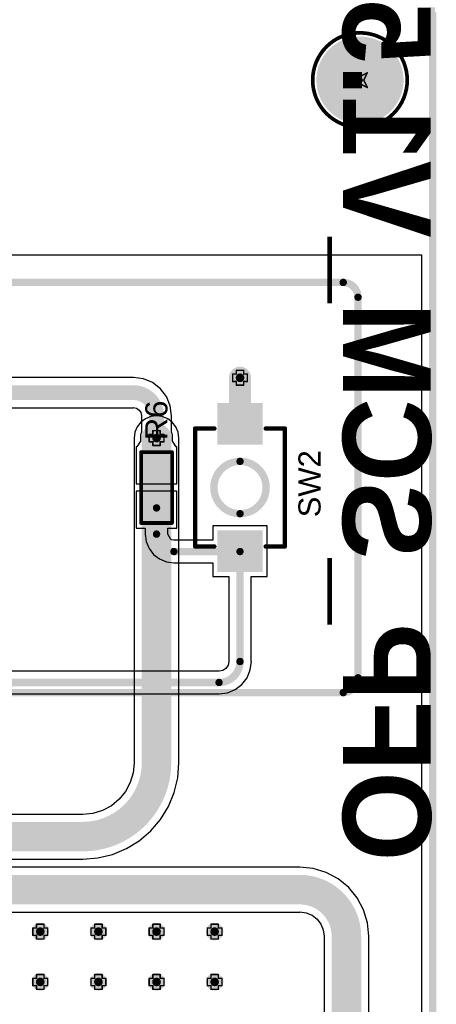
# Model space of a CAD drawing. Header units: inches. Extents: x -0.1 to 10.2, y 0 to 6.5.
# Tile 93 of 95: x 4.165 to 4.729, y 2.982 to 4.314. Entities that reach past the tile are written whole.
import ezdxf

# ---------------------------------------------------------------- set-up
doc = ezdxf.new("R2010")
doc.units = ezdxf.units.IN
doc.header["$MEASUREMENT"] = 0
for name, color, linetype in [('Board Outline', 216, 'Continuous'), ('Bottom Layer', 5, 'Continuous'), ('Bottom Overlay', 54, 'Continuous'), ('Bottom Solder', 6, 'Continuous'), ('Drill Drawing', 1, 'Continuous'), ('Pad Holes', 156, 'Continuous'), ('Top Layer', 1, 'Continuous'), ('Top Overlay', 2, 'Continuous'), ('Top Paste', 8, 'Continuous'), ('Top Solder', 216, 'Continuous'), ('Via Holes', 16, 'Continuous')]:
    doc.layers.add(name, color=color, linetype=linetype)
doc.styles.add('Arial', font='txt', dxfattribs={"height": 0.2})
doc.styles.add('Arial_Bold', font='txt', dxfattribs={"height": 0.2})

# ---------------------------------------------------------------- blocks, each defined once
blk = doc.blocks.new('TS_1088_AR02016_20')
at = {"layer": 'Top Layer'}
for points in [[(-0.1102, 0.0268), (-0.0618, 0.0268), (-0.0618, -0.0268), (-0.1102, -0.0268)], [(0.0618, 0.0268), (0.1102, 0.0268), (0.1102, -0.0268), (0.0618, -0.0268)]]:
    blk.add_hatch(color=1, dxfattribs=at).paths.add_polyline_path(points)
at = {"layer": 'Top Paste'}
for points in [[(-0.1102, 0.0268), (-0.0618, 0.0268), (-0.0618, -0.0268), (-0.1102, -0.0268)], [(0.0618, 0.0268), (0.1102, 0.0268), (0.1102, -0.0268), (0.0618, -0.0268)]]:
    blk.add_hatch(color=8, dxfattribs=at).paths.add_polyline_path(points)
at = {"layer": 'Top Solder'}
for points in [[(-0.1142, 0.0308), (-0.0578, 0.0308), (-0.0578, -0.0308), (-0.1142, -0.0308)], [(0.0578, 0.0308), (0.1142, 0.0308), (0.1142, -0.0308), (0.0578, -0.0308)]]:
    blk.add_hatch(color=216, dxfattribs=at).paths.add_polyline_path(points)
at = {"layer": 'Top Overlay', "const_width": 0.006}
for points in [[(0.0798, 0.0607), (-0.0798, 0.0607)], [(-0.0798, 0.0348), (-0.0798, 0.0607)], [(0.0798, 0.0348), (0.0798, 0.0607)], [(-0.0798, -0.0607), (-0.0798, -0.0348)], [(0.0798, -0.0607), (0.0798, -0.0348)], [(0.0798, -0.0607), (-0.0798, -0.0607)]]:
    blk.add_lwpolyline(points, dxfattribs=at)
at = {"layer": 'Top Overlay'}
for points, const_width in [([(-0.0813, 0.0607, 1), (-0.0783, 0.0607, 1)], 0.003), ([(-0.0813, 0.0607, 1), (-0.0783, 0.0607, 1)], 0.003), ([(0.0783, 0.0607, 1), (0.0813, 0.0607, 1)], 0.003), ([(0.0783, 0.0607, 1), (0.0813, 0.0607, 1)], 0.003), ([(0.0354, 0, 1), (-0.0354, 0, 1)], 0.01), ([(-0.0813, 0.0348, 1), (-0.0783, 0.0348, 1)], 0.003), ([(0.0783, 0.0348, 1), (0.0813, 0.0348, 1)], 0.003), ([(-0.0379, 0, 1), (-0.0329, 0, 1)], 0.005), ([(0.0329, 0, 1), (0.0379, 0, 1)], 0.005), ([(-0.0813, -0.0348, 1), (-0.0783, -0.0348, 1)], 0.003), ([(0.0783, -0.0348, 1), (0.0813, -0.0348, 1)], 0.003), ([(-0.0813, -0.0607, 1), (-0.0783, -0.0607, 1)], 0.003), ([(-0.0813, -0.0607, 1), (-0.0783, -0.0607, 1)], 0.003), ([(0.0783, -0.0607, 1), (0.0813, -0.0607, 1)], 0.003), ([(0.0783, -0.0607, 1), (0.0813, -0.0607, 1)], 0.003)]:
    blk.add_lwpolyline(points, format="xyb", close=True, dxfattribs=dict(at, const_width=const_width))
blk = doc.blocks.new('R___0603_41')
at = {"layer": 'Top Layer'}
for points in [[(-0.015, 0.0175), (-0.015, -0.0175), (-0.045, -0.0175), (-0.045, 0.0175)], [(0.045, 0.0175), (0.045, -0.0175), (0.015, -0.0175), (0.015, 0.0175)]]:
    blk.add_hatch(color=1, dxfattribs=at).paths.add_polyline_path(points)
at = {"layer": 'Top Paste'}
for points in [[(-0.015, 0.0175), (-0.015, -0.0175), (-0.045, -0.0175), (-0.045, 0.0175)], [(0.045, 0.0175), (0.045, -0.0175), (0.015, -0.0175), (0.015, 0.0175)]]:
    blk.add_hatch(color=8, dxfattribs=at).paths.add_polyline_path(points)
at = {"layer": 'Top Solder'}
for points in [[(-0.011, 0.0215), (-0.011, -0.0215), (-0.049, -0.0215), (-0.049, 0.0215)], [(0.049, 0.0215), (0.049, -0.0215), (0.011, -0.0215), (0.011, 0.0215)]]:
    blk.add_hatch(color=216, dxfattribs=at).paths.add_polyline_path(points)
at = {"layer": 'Top Overlay', "const_width": 0.005}
for points in [[(-0.048, 0.021), (-0.048, -0.021)], [(-0.048, 0.021), (0.048, 0.021)], [(0.048, 0.021), (0.048, -0.021)], [(-0.048, -0.021), (0.048, -0.021)]]:
    blk.add_lwpolyline(points, dxfattribs=at)
at = {"layer": 'Top Overlay', "const_width": 0.0025}
for points in [[(-0.04925, 0.021, 1), (-0.04675, 0.021, 1)], [(-0.04925, 0.021, 1), (-0.04675, 0.021, 1)], [(0.04675, 0.021, 1), (0.04925, 0.021, 1)], [(0.04675, 0.021, 1), (0.04925, 0.021, 1)], [(-0.04925, -0.021, 1), (-0.04675, -0.021, 1)], [(-0.04925, -0.021, 1), (-0.04675, -0.021, 1)], [(0.04675, -0.021, 1), (0.04925, -0.021, 1)], [(0.04675, -0.021, 1), (0.04925, -0.021, 1)]]:
    blk.add_lwpolyline(points, format="xyb", close=True, dxfattribs=at)

msp = doc.modelspace()

# ---------------------------------------------------------------- hatches: boundary and pattern name
at = {"layer": 'Bottom Layer'}
h = msp.add_hatch(color=5, dxfattribs=at)
edge = h.paths.add_edge_path()
edge.add_arc((4.4635, 3.8296), 0.0118, 0, 360)
h = msp.add_hatch(color=5, dxfattribs=at)
edge = h.paths.add_edge_path()
edge.add_arc((4.3504, 3.748), 0.0118, 0, 360)
h = msp.add_hatch(color=5, dxfattribs=at)
edge = h.paths.add_edge_path()
edge.add_arc((4.1929, 3.0802), 0.0118, 0, 360)
h = msp.add_hatch(color=5, dxfattribs=at)
edge = h.paths.add_edge_path()
edge.add_arc((4.2717, 3.0802), 0.0118, 0, 360)
h = msp.add_hatch(color=5, dxfattribs=at)
edge = h.paths.add_edge_path()
edge.add_arc((4.3504, 3.0802), 0.0118, 0, 360)
h = msp.add_hatch(color=5, dxfattribs=at)
edge = h.paths.add_edge_path()
edge.add_arc((4.4291, 3.0802), 0.0118, 0, 360)
h = msp.add_hatch(color=5, dxfattribs=at)
edge = h.paths.add_edge_path()
edge.add_arc((4.1929, 3.0121), 0.0118, 0, 360)
h = msp.add_hatch(color=5, dxfattribs=at)
edge = h.paths.add_edge_path()
edge.add_arc((4.2717, 3.0121), 0.0118, 0, 360)
h = msp.add_hatch(color=5, dxfattribs=at)
edge = h.paths.add_edge_path()
edge.add_arc((4.3504, 3.0121), 0.0118, 0, 360)
h = msp.add_hatch(color=5, dxfattribs=at)
edge = h.paths.add_edge_path()
edge.add_arc((4.4291, 3.0121), 0.0118, 0, 360)
at = {"layer": 'Bottom Solder'}
h = msp.add_hatch(color=6, dxfattribs=at)
edge = h.paths.add_edge_path()
edge.add_arc((4.626, 4.2323), 0.004, 0, 360)
at = {"layer": 'Pad Holes'}
h = msp.add_hatch(color=7, dxfattribs=at)
edge = h.paths.add_edge_path()
edge.add_arc((4.626, 4.2323), 0.0591, 0, 360)
at = {"layer": 'Top Layer'}
h = msp.add_hatch(color=1, dxfattribs=at)
edge = h.paths.add_edge_path()
edge.add_arc((4.4635, 3.8296), 0.0118, 0, 360)
h = msp.add_hatch(color=1, dxfattribs=at)
edge = h.paths.add_edge_path()
edge.add_arc((4.3504, 3.748), 0.0118, 0, 360)
h = msp.add_hatch(color=1, dxfattribs=at)
edge = h.paths.add_edge_path()
edge.add_arc((4.1929, 3.0802), 0.0118, 0, 360)
h = msp.add_hatch(color=1, dxfattribs=at)
edge = h.paths.add_edge_path()
edge.add_arc((4.2717, 3.0802), 0.0118, 0, 360)
h = msp.add_hatch(color=1, dxfattribs=at)
edge = h.paths.add_edge_path()
edge.add_arc((4.3504, 3.0802), 0.0118, 0, 360)
h = msp.add_hatch(color=1, dxfattribs=at)
edge = h.paths.add_edge_path()
edge.add_arc((4.4291, 3.0802), 0.0118, 0, 360)
h = msp.add_hatch(color=1, dxfattribs=at)
edge = h.paths.add_edge_path()
edge.add_arc((4.1929, 3.0121), 0.0118, 0, 360)
h = msp.add_hatch(color=1, dxfattribs=at)
edge = h.paths.add_edge_path()
edge.add_arc((4.2717, 3.0121), 0.0118, 0, 360)
h = msp.add_hatch(color=1, dxfattribs=at)
edge = h.paths.add_edge_path()
edge.add_arc((4.3504, 3.0121), 0.0118, 0, 360)
h = msp.add_hatch(color=1, dxfattribs=at)
edge = h.paths.add_edge_path()
edge.add_arc((4.4291, 3.0121), 0.0118, 0, 360)
at = {"layer": 'Top Solder'}
h = msp.add_hatch(color=216, dxfattribs=at)
edge = h.paths.add_edge_path()
edge.add_arc((4.626, 4.2323), 0.004, 0, 360)
at = {"layer": 'Via Holes'}
h = msp.add_hatch(color=7, dxfattribs=at)
edge = h.paths.add_edge_path()
edge.add_arc((4.4635, 3.8296), 0.00591, 0, 360)
h = msp.add_hatch(color=7, dxfattribs=at)
edge = h.paths.add_edge_path()
edge.add_arc((4.3504, 3.748), 0.00591, 0, 360)
h = msp.add_hatch(color=7, dxfattribs=at)
edge = h.paths.add_edge_path()
edge.add_arc((4.1929, 3.0802), 0.00591, 0, 360)
h = msp.add_hatch(color=7, dxfattribs=at)
edge = h.paths.add_edge_path()
edge.add_arc((4.2717, 3.0802), 0.00591, 0, 360)
h = msp.add_hatch(color=7, dxfattribs=at)
edge = h.paths.add_edge_path()
edge.add_arc((4.3504, 3.0802), 0.00591, 0, 360)
h = msp.add_hatch(color=7, dxfattribs=at)
edge = h.paths.add_edge_path()
edge.add_arc((4.4291, 3.0802), 0.00591, 0, 360)
h = msp.add_hatch(color=7, dxfattribs=at)
edge = h.paths.add_edge_path()
edge.add_arc((4.1929, 3.0121), 0.00591, 0, 360)
h = msp.add_hatch(color=7, dxfattribs=at)
edge = h.paths.add_edge_path()
edge.add_arc((4.2717, 3.0121), 0.00591, 0, 360)
h = msp.add_hatch(color=7, dxfattribs=at)
edge = h.paths.add_edge_path()
edge.add_arc((4.3504, 3.0121), 0.00591, 0, 360)
h = msp.add_hatch(color=7, dxfattribs=at)
edge = h.paths.add_edge_path()
edge.add_arc((4.4291, 3.0121), 0.00591, 0, 360)

# ---------------------------------------------------------------- linework, layer by layer
at = {"layer": 'Board Outline', "const_width": 0.01}
msp.add_lwpolyline([(4.7244, 0), (4.7244, 4.3307)], dxfattribs=at)
at = {"layer": 'Bottom Layer'}
for p, q in [((3.1739, 3.9961), (4.7091, 3.9961)), ((4.7091, 3.9961), (4.7091, 2.7444)), ((4.3353, 3.7742), (4.329, 3.7694)), ((4.3426, 3.7773), (4.3353, 3.7742)), ((4.3504, 3.7783), (4.3426, 3.7773)), ((4.3582, 3.7773), (4.3504, 3.7783)), ((4.3655, 3.7742), (4.3582, 3.7773)), ((4.3718, 3.7694), (4.3655, 3.7742)), ((4.3242, 3.7632), (4.3212, 3.7559)), ((4.329, 3.7694), (4.3242, 3.7632)), ((4.3766, 3.7632), (4.3718, 3.7694)), ((4.3796, 3.7559), (4.3766, 3.7632)), ((4.3212, 3.7559), (4.3201, 3.748)), ((4.3201, 3.748), (4.3201, 3.3087)), ((4.3807, 3.748), (4.3796, 3.7559)), ((4.3807, 3.3087), (4.3807, 3.748)), ((4.3202, 3.3082), (4.3189, 3.295)), ((4.3201, 3.3087), (4.3202, 3.3082)), ((4.3792, 3.2883), (4.3808, 3.3087)), ((4.3808, 3.3087), (4.3807, 3.3087)), ((4.3189, 3.295), (4.3149, 3.2819)), ((4.3149, 3.2819), (4.3085, 3.2699)), ((4.3744, 3.2684), (4.3792, 3.2883)), ((4.3085, 3.2699), (4.2998, 3.2593)), ((4.3666, 3.2495), (4.3744, 3.2684)), ((4.2998, 3.2593), (4.2892, 3.2506)), ((4.2504, 3.2389), (2.9763, 3.2389)), ((4.2508, 3.2389), (4.2504, 3.2389)), ((4.264, 3.2402), (4.2508, 3.2389)), ((4.2771, 3.2441), (4.264, 3.2402)), ((4.2892, 3.2506), (4.2771, 3.2441)), ((4.3559, 3.232), (4.3666, 3.2495)), ((4.3426, 3.2165), (4.3559, 3.232)), ((4.327, 3.2032), (4.3426, 3.2165)), ((4.3096, 3.1925), (4.327, 3.2032)), ((4.2708, 3.1799), (4.2907, 3.1846)), ((4.2907, 3.1846), (4.3096, 3.1925)), ((2.9763, 3.1784), (4.2504, 3.1784)), ((4.2504, 3.1783), (4.2708, 3.1799)), ((4.2504, 3.1784), (4.2504, 3.1783)), ((4.5446, 3.1673), (1.1592, 3.1673)), ((4.5628, 3.1657), (4.5446, 3.1675)), ((4.5446, 3.1675), (4.5446, 3.1673)), ((4.5803, 3.1603), (4.5628, 3.1657)), ((4.5965, 3.1517), (4.5803, 3.1603)), ((4.6107, 3.1401), (4.5965, 3.1517)), ((4.6223, 3.1259), (4.6107, 3.1401)), ((4.6309, 3.1097), (4.6223, 3.1259)), ((1.1592, 3.1067), (4.5446, 3.1067)), ((4.5446, 3.1067), (4.5447, 3.1068)), ((4.5447, 3.1068), (4.5531, 3.1057)), ((4.5531, 3.1057), (4.561, 3.1024)), ((4.6363, 3.0922), (4.6309, 3.1097)), ((4.561, 3.1024), (4.5678, 3.0972)), ((4.5678, 3.0972), (4.573, 3.0904)), ((4.6381, 3.0739), (4.6363, 3.0922)), ((4.573, 3.0904), (4.5763, 3.0824)), ((4.5763, 3.0824), (4.5774, 3.0741)), ((4.5774, 3.0741), (4.5774, 3.0739)), ((4.5774, 3.0739), (4.5774, 2.9331)), ((4.6379, 2.9331), (4.6379, 3.0739)), ((4.6379, 3.0739), (4.6381, 3.0739))]:
    msp.add_line(p, q, dxfattribs=at)
at = {"layer": 'Bottom Layer', "const_width": 0.04}
for points in [[(4.3504, 3.3087), (4.3504, 3.748)], [(4.0064, 3.2087), (4.2504, 3.2087)], [(1.1592, 3.137), (4.5446, 3.137)], [(4.6076, 2.9331), (4.6076, 3.0739)]]:
    msp.add_lwpolyline(points, dxfattribs=at)
at = {"layer": 'Bottom Layer', "const_width": 0.02}
for points in [[(4.3404, 3.748, 1), (4.3604, 3.748, 1)], [(4.3404, 3.3087, 1), (4.3604, 3.3087, 1)], [(4.3404, 3.3087, 1), (4.3604, 3.3087, 1)], [(4.2404, 3.2087, 1), (4.2604, 3.2087, 1)], [(4.2404, 3.2087, 1), (4.2604, 3.2087, 1)], [(4.5346, 3.137, 1), (4.5546, 3.137, 1)], [(4.5346, 3.137, 1), (4.5546, 3.137, 1)], [(4.5976, 3.0739, 1), (4.6176, 3.0739, 1)], [(4.5976, 3.0739, 1), (4.6176, 3.0739, 1)]]:
    msp.add_lwpolyline(points, format="xyb", close=True, dxfattribs=at)
at = {"layer": 'Bottom Layer', "const_width": 0.04}
for points in [[(4.3504, 3.3087, -0.414214), (4.2504, 3.2087)], [(4.5446, 3.137, -0.414214), (4.6076, 3.0739)]]:
    msp.add_lwpolyline(points, format="xyb", dxfattribs=at)
at = {"layer": 'Drill Drawing', "const_width": 0.002}
for points in [[(4.616, 4.2423), (4.626, 4.2373)], [(4.616, 4.2423), (4.621, 4.2323)], [(4.626, 4.2373), (4.636, 4.2423)], [(4.631, 4.2323), (4.636, 4.2423)], [(4.616, 4.2223), (4.621, 4.2323)], [(4.616, 4.2223), (4.626, 4.2273)], [(4.626, 4.2273), (4.636, 4.2223)], [(4.631, 4.2323), (4.636, 4.2223)], [(4.4585, 3.8346), (4.4585, 3.8396)], [(4.4585, 3.8396), (4.4685, 3.8396)], [(4.4685, 3.8346), (4.4685, 3.8396)], [(4.4535, 3.8246), (4.4535, 3.8346)], [(4.4535, 3.8346), (4.4585, 3.8346)], [(4.4535, 3.8246), (4.4585, 3.8246)], [(4.4585, 3.8196), (4.4585, 3.8246)], [(4.4685, 3.8346), (4.4735, 3.8346)], [(4.4685, 3.8246), (4.4735, 3.8246)], [(4.4685, 3.8196), (4.4685, 3.8246)], [(4.4735, 3.8246), (4.4735, 3.8346)], [(4.4585, 3.8196), (4.4685, 3.8196)], [(4.3454, 3.753), (4.3454, 3.758)], [(4.3454, 3.758), (4.3554, 3.758)], [(4.3554, 3.753), (4.3554, 3.758)], [(4.3404, 3.743), (4.3404, 3.753)], [(4.3404, 3.753), (4.3454, 3.753)], [(4.3404, 3.743), (4.3454, 3.743)], [(4.3454, 3.738), (4.3454, 3.743)], [(4.3554, 3.753), (4.3604, 3.753)], [(4.3554, 3.743), (4.3604, 3.743)], [(4.3554, 3.738), (4.3554, 3.743)], [(4.3604, 3.743), (4.3604, 3.753)], [(4.3454, 3.738), (4.3554, 3.738)], [(4.1879, 3.0852), (4.1879, 3.0902)], [(4.1879, 3.0902), (4.1979, 3.0902)], [(4.1979, 3.0852), (4.1979, 3.0902)], [(4.2667, 3.0852), (4.2667, 3.0902)], [(4.2667, 3.0902), (4.2767, 3.0902)], [(4.2767, 3.0852), (4.2767, 3.0902)], [(4.3454, 3.0852), (4.3454, 3.0902)], [(4.3454, 3.0902), (4.3554, 3.0902)], [(4.3554, 3.0852), (4.3554, 3.0902)], [(4.4241, 3.0852), (4.4241, 3.0902)], [(4.4241, 3.0902), (4.4341, 3.0902)], [(4.4341, 3.0852), (4.4341, 3.0902)], [(4.1829, 3.0752), (4.1829, 3.0852)], [(4.1829, 3.0852), (4.1879, 3.0852)], [(4.1979, 3.0852), (4.2029, 3.0852)], [(4.2029, 3.0752), (4.2029, 3.0852)], [(4.2617, 3.0752), (4.2617, 3.0852)], [(4.2617, 3.0852), (4.2667, 3.0852)], [(4.2767, 3.0852), (4.2817, 3.0852)], [(4.2817, 3.0752), (4.2817, 3.0852)], [(4.3404, 3.0752), (4.3404, 3.0852)], [(4.3404, 3.0852), (4.3454, 3.0852)], [(4.3554, 3.0852), (4.3604, 3.0852)], [(4.3604, 3.0752), (4.3604, 3.0852)], [(4.4191, 3.0752), (4.4191, 3.0852)], [(4.4191, 3.0852), (4.4241, 3.0852)], [(4.4341, 3.0852), (4.4391, 3.0852)], [(4.4391, 3.0752), (4.4391, 3.0852)], [(4.1829, 3.0752), (4.1879, 3.0752)], [(4.1879, 3.0702), (4.1879, 3.0752)], [(4.1879, 3.0702), (4.1979, 3.0702)], [(4.1979, 3.0752), (4.2029, 3.0752)], [(4.1979, 3.0702), (4.1979, 3.0752)], [(4.2617, 3.0752), (4.2667, 3.0752)], [(4.2667, 3.0702), (4.2667, 3.0752)], [(4.2667, 3.0702), (4.2767, 3.0702)], [(4.2767, 3.0752), (4.2817, 3.0752)], [(4.2767, 3.0702), (4.2767, 3.0752)], [(4.3404, 3.0752), (4.3454, 3.0752)], [(4.3454, 3.0702), (4.3454, 3.0752)], [(4.3454, 3.0702), (4.3554, 3.0702)], [(4.3554, 3.0752), (4.3604, 3.0752)], [(4.3554, 3.0702), (4.3554, 3.0752)], [(4.4191, 3.0752), (4.4241, 3.0752)], [(4.4241, 3.0702), (4.4241, 3.0752)], [(4.4241, 3.0702), (4.4341, 3.0702)], [(4.4341, 3.0752), (4.4391, 3.0752)], [(4.4341, 3.0702), (4.4341, 3.0752)], [(4.1829, 3.0071), (4.1829, 3.0171)], [(4.1829, 3.0171), (4.1879, 3.0171)], [(4.1879, 3.0171), (4.1879, 3.0221)], [(4.1879, 3.0221), (4.1979, 3.0221)], [(4.1979, 3.0171), (4.1979, 3.0221)], [(4.1979, 3.0171), (4.2029, 3.0171)], [(4.2029, 3.0071), (4.2029, 3.0171)], [(4.2617, 3.0071), (4.2617, 3.0171)], [(4.2617, 3.0171), (4.2667, 3.0171)], [(4.2667, 3.0171), (4.2667, 3.0221)], [(4.2667, 3.0221), (4.2767, 3.0221)], [(4.2767, 3.0171), (4.2767, 3.0221)], [(4.2767, 3.0171), (4.2817, 3.0171)], [(4.2817, 3.0071), (4.2817, 3.0171)], [(4.3404, 3.0071), (4.3404, 3.0171)], [(4.3404, 3.0171), (4.3454, 3.0171)], [(4.3454, 3.0171), (4.3454, 3.0221)], [(4.3454, 3.0221), (4.3554, 3.0221)], [(4.3554, 3.0171), (4.3554, 3.0221)], [(4.3554, 3.0171), (4.3604, 3.0171)], [(4.3604, 3.0071), (4.3604, 3.0171)], [(4.4191, 3.0071), (4.4191, 3.0171)], [(4.4191, 3.0171), (4.4241, 3.0171)], [(4.4241, 3.0171), (4.4241, 3.0221)], [(4.4241, 3.0221), (4.4341, 3.0221)], [(4.4341, 3.0171), (4.4341, 3.0221)], [(4.4341, 3.0171), (4.4391, 3.0171)], [(4.4391, 3.0071), (4.4391, 3.0171)], [(4.1829, 3.0071), (4.1879, 3.0071)], [(4.1879, 3.0021), (4.1879, 3.0071)], [(4.1879, 3.0021), (4.1979, 3.0021)], [(4.1979, 3.0071), (4.2029, 3.0071)], [(4.1979, 3.0021), (4.1979, 3.0071)], [(4.2617, 3.0071), (4.2667, 3.0071)], [(4.2667, 3.0021), (4.2667, 3.0071)], [(4.2667, 3.0021), (4.2767, 3.0021)], [(4.2767, 3.0071), (4.2817, 3.0071)], [(4.2767, 3.0021), (4.2767, 3.0071)], [(4.3404, 3.0071), (4.3454, 3.0071)], [(4.3454, 3.0021), (4.3454, 3.0071)], [(4.3454, 3.0021), (4.3554, 3.0021)], [(4.3554, 3.0071), (4.3604, 3.0071)], [(4.3554, 3.0021), (4.3554, 3.0071)], [(4.4191, 3.0071), (4.4241, 3.0071)], [(4.4241, 3.0021), (4.4241, 3.0071)], [(4.4241, 3.0021), (4.4341, 3.0021)], [(4.4341, 3.0071), (4.4391, 3.0071)], [(4.4341, 3.0021), (4.4341, 3.0071)]]:
    msp.add_lwpolyline(points, dxfattribs=at)
at = {"layer": 'Drill Drawing', "const_width": 0.001}
for points in [[(4.6155, 4.2423, 1), (4.6165, 4.2423, 1)], [(4.6155, 4.2423, 1), (4.6165, 4.2423, 1)], [(4.6255, 4.2373, 1), (4.6265, 4.2373, 1)], [(4.6255, 4.2373, 1), (4.6265, 4.2373, 1)], [(4.6355, 4.2423, 1), (4.6365, 4.2423, 1)], [(4.6355, 4.2423, 1), (4.6365, 4.2423, 1)], [(4.6205, 4.2323, 1), (4.6215, 4.2323, 1)], [(4.6205, 4.2323, 1), (4.6215, 4.2323, 1)], [(4.6255, 4.2273, 1), (4.6265, 4.2273, 1)], [(4.6255, 4.2273, 1), (4.6265, 4.2273, 1)], [(4.6305, 4.2323, 1), (4.6315, 4.2323, 1)], [(4.6305, 4.2323, 1), (4.6315, 4.2323, 1)], [(4.6155, 4.2223, 1), (4.6165, 4.2223, 1)], [(4.6155, 4.2223, 1), (4.6165, 4.2223, 1)], [(4.6355, 4.2223, 1), (4.6365, 4.2223, 1)], [(4.6355, 4.2223, 1), (4.6365, 4.2223, 1)], [(4.458, 3.8396, 1), (4.459, 3.8396, 1)], [(4.458, 3.8396, 1), (4.459, 3.8396, 1)], [(4.468, 3.8396, 1), (4.469, 3.8396, 1)], [(4.468, 3.8396, 1), (4.469, 3.8396, 1)], [(4.453, 3.8346, 1), (4.454, 3.8346, 1)], [(4.453, 3.8346, 1), (4.454, 3.8346, 1)], [(4.453, 3.8246, 1), (4.454, 3.8246, 1)], [(4.453, 3.8246, 1), (4.454, 3.8246, 1)], [(4.458, 3.8346, 1), (4.459, 3.8346, 1)], [(4.458, 3.8346, 1), (4.459, 3.8346, 1)], [(4.458, 3.8246, 1), (4.459, 3.8246, 1)], [(4.458, 3.8246, 1), (4.459, 3.8246, 1)], [(4.468, 3.8346, 1), (4.469, 3.8346, 1)], [(4.468, 3.8346, 1), (4.469, 3.8346, 1)], [(4.468, 3.8246, 1), (4.469, 3.8246, 1)], [(4.468, 3.8246, 1), (4.469, 3.8246, 1)], [(4.473, 3.8346, 1), (4.474, 3.8346, 1)], [(4.473, 3.8346, 1), (4.474, 3.8346, 1)], [(4.473, 3.8246, 1), (4.474, 3.8246, 1)], [(4.473, 3.8246, 1), (4.474, 3.8246, 1)], [(4.458, 3.8196, 1), (4.459, 3.8196, 1)], [(4.458, 3.8196, 1), (4.459, 3.8196, 1)], [(4.468, 3.8196, 1), (4.469, 3.8196, 1)], [(4.468, 3.8196, 1), (4.469, 3.8196, 1)], [(4.3449, 3.758, 1), (4.3459, 3.758, 1)], [(4.3449, 3.758, 1), (4.3459, 3.758, 1)], [(4.3549, 3.758, 1), (4.3559, 3.758, 1)], [(4.3549, 3.758, 1), (4.3559, 3.758, 1)], [(4.3399, 3.753, 1), (4.3409, 3.753, 1)], [(4.3399, 3.753, 1), (4.3409, 3.753, 1)], [(4.3399, 3.743, 1), (4.3409, 3.743, 1)], [(4.3399, 3.743, 1), (4.3409, 3.743, 1)], [(4.3449, 3.753, 1), (4.3459, 3.753, 1)], [(4.3449, 3.753, 1), (4.3459, 3.753, 1)], [(4.3449, 3.743, 1), (4.3459, 3.743, 1)], [(4.3449, 3.743, 1), (4.3459, 3.743, 1)], [(4.3549, 3.753, 1), (4.3559, 3.753, 1)], [(4.3549, 3.753, 1), (4.3559, 3.753, 1)], [(4.3549, 3.743, 1), (4.3559, 3.743, 1)], [(4.3549, 3.743, 1), (4.3559, 3.743, 1)], [(4.3599, 3.753, 1), (4.3609, 3.753, 1)], [(4.3599, 3.753, 1), (4.3609, 3.753, 1)], [(4.3599, 3.743, 1), (4.3609, 3.743, 1)], [(4.3599, 3.743, 1), (4.3609, 3.743, 1)], [(4.3449, 3.738, 1), (4.3459, 3.738, 1)], [(4.3449, 3.738, 1), (4.3459, 3.738, 1)], [(4.3549, 3.738, 1), (4.3559, 3.738, 1)], [(4.3549, 3.738, 1), (4.3559, 3.738, 1)], [(4.1874, 3.0902, 1), (4.1884, 3.0902, 1)], [(4.1874, 3.0902, 1), (4.1884, 3.0902, 1)], [(4.1974, 3.0902, 1), (4.1984, 3.0902, 1)], [(4.1974, 3.0902, 1), (4.1984, 3.0902, 1)], [(4.2662, 3.0902, 1), (4.2672, 3.0902, 1)], [(4.2662, 3.0902, 1), (4.2672, 3.0902, 1)], [(4.2762, 3.0902, 1), (4.2772, 3.0902, 1)], [(4.2762, 3.0902, 1), (4.2772, 3.0902, 1)], [(4.3449, 3.0902, 1), (4.3459, 3.0902, 1)], [(4.3449, 3.0902, 1), (4.3459, 3.0902, 1)], [(4.3549, 3.0902, 1), (4.3559, 3.0902, 1)], [(4.3549, 3.0902, 1), (4.3559, 3.0902, 1)], [(4.4236, 3.0902, 1), (4.4246, 3.0902, 1)], [(4.4236, 3.0902, 1), (4.4246, 3.0902, 1)], [(4.4336, 3.0902, 1), (4.4346, 3.0902, 1)], [(4.4336, 3.0902, 1), (4.4346, 3.0902, 1)], [(4.1824, 3.0852, 1), (4.1834, 3.0852, 1)], [(4.1824, 3.0852, 1), (4.1834, 3.0852, 1)], [(4.1874, 3.0852, 1), (4.1884, 3.0852, 1)], [(4.1874, 3.0852, 1), (4.1884, 3.0852, 1)], [(4.1974, 3.0852, 1), (4.1984, 3.0852, 1)], [(4.1974, 3.0852, 1), (4.1984, 3.0852, 1)], [(4.2024, 3.0852, 1), (4.2034, 3.0852, 1)], [(4.2024, 3.0852, 1), (4.2034, 3.0852, 1)], [(4.2612, 3.0852, 1), (4.2622, 3.0852, 1)], [(4.2612, 3.0852, 1), (4.2622, 3.0852, 1)], [(4.2662, 3.0852, 1), (4.2672, 3.0852, 1)], [(4.2662, 3.0852, 1), (4.2672, 3.0852, 1)], [(4.2762, 3.0852, 1), (4.2772, 3.0852, 1)], [(4.2762, 3.0852, 1), (4.2772, 3.0852, 1)], [(4.2812, 3.0852, 1), (4.2822, 3.0852, 1)], [(4.2812, 3.0852, 1), (4.2822, 3.0852, 1)], [(4.3399, 3.0852, 1), (4.3409, 3.0852, 1)], [(4.3399, 3.0852, 1), (4.3409, 3.0852, 1)], [(4.3449, 3.0852, 1), (4.3459, 3.0852, 1)], [(4.3449, 3.0852, 1), (4.3459, 3.0852, 1)], [(4.3549, 3.0852, 1), (4.3559, 3.0852, 1)], [(4.3549, 3.0852, 1), (4.3559, 3.0852, 1)], [(4.3599, 3.0852, 1), (4.3609, 3.0852, 1)], [(4.3599, 3.0852, 1), (4.3609, 3.0852, 1)], [(4.4186, 3.0852, 1), (4.4196, 3.0852, 1)], [(4.4186, 3.0852, 1), (4.4196, 3.0852, 1)], [(4.4236, 3.0852, 1), (4.4246, 3.0852, 1)], [(4.4236, 3.0852, 1), (4.4246, 3.0852, 1)], [(4.4336, 3.0852, 1), (4.4346, 3.0852, 1)], [(4.4336, 3.0852, 1), (4.4346, 3.0852, 1)], [(4.4386, 3.0852, 1), (4.4396, 3.0852, 1)], [(4.4386, 3.0852, 1), (4.4396, 3.0852, 1)], [(4.1824, 3.0752, 1), (4.1834, 3.0752, 1)], [(4.1824, 3.0752, 1), (4.1834, 3.0752, 1)], [(4.1874, 3.0752, 1), (4.1884, 3.0752, 1)], [(4.1874, 3.0752, 1), (4.1884, 3.0752, 1)], [(4.1874, 3.0702, 1), (4.1884, 3.0702, 1)], [(4.1874, 3.0702, 1), (4.1884, 3.0702, 1)], [(4.1974, 3.0752, 1), (4.1984, 3.0752, 1)], [(4.1974, 3.0752, 1), (4.1984, 3.0752, 1)], [(4.1974, 3.0702, 1), (4.1984, 3.0702, 1)], [(4.1974, 3.0702, 1), (4.1984, 3.0702, 1)], [(4.2024, 3.0752, 1), (4.2034, 3.0752, 1)], [(4.2024, 3.0752, 1), (4.2034, 3.0752, 1)], [(4.2612, 3.0752, 1), (4.2622, 3.0752, 1)], [(4.2612, 3.0752, 1), (4.2622, 3.0752, 1)], [(4.2662, 3.0752, 1), (4.2672, 3.0752, 1)], [(4.2662, 3.0752, 1), (4.2672, 3.0752, 1)], [(4.2662, 3.0702, 1), (4.2672, 3.0702, 1)], [(4.2662, 3.0702, 1), (4.2672, 3.0702, 1)], [(4.2762, 3.0752, 1), (4.2772, 3.0752, 1)], [(4.2762, 3.0752, 1), (4.2772, 3.0752, 1)], [(4.2762, 3.0702, 1), (4.2772, 3.0702, 1)], [(4.2762, 3.0702, 1), (4.2772, 3.0702, 1)], [(4.2812, 3.0752, 1), (4.2822, 3.0752, 1)], [(4.2812, 3.0752, 1), (4.2822, 3.0752, 1)], [(4.3399, 3.0752, 1), (4.3409, 3.0752, 1)], [(4.3399, 3.0752, 1), (4.3409, 3.0752, 1)], [(4.3449, 3.0752, 1), (4.3459, 3.0752, 1)], [(4.3449, 3.0752, 1), (4.3459, 3.0752, 1)], [(4.3449, 3.0702, 1), (4.3459, 3.0702, 1)], [(4.3449, 3.0702, 1), (4.3459, 3.0702, 1)], [(4.3549, 3.0752, 1), (4.3559, 3.0752, 1)], [(4.3549, 3.0752, 1), (4.3559, 3.0752, 1)], [(4.3549, 3.0702, 1), (4.3559, 3.0702, 1)], [(4.3549, 3.0702, 1), (4.3559, 3.0702, 1)], [(4.3599, 3.0752, 1), (4.3609, 3.0752, 1)], [(4.3599, 3.0752, 1), (4.3609, 3.0752, 1)], [(4.4186, 3.0752, 1), (4.4196, 3.0752, 1)], [(4.4186, 3.0752, 1), (4.4196, 3.0752, 1)], [(4.4236, 3.0752, 1), (4.4246, 3.0752, 1)], [(4.4236, 3.0752, 1), (4.4246, 3.0752, 1)], [(4.4236, 3.0702, 1), (4.4246, 3.0702, 1)], [(4.4236, 3.0702, 1), (4.4246, 3.0702, 1)], [(4.4336, 3.0752, 1), (4.4346, 3.0752, 1)], [(4.4336, 3.0752, 1), (4.4346, 3.0752, 1)], [(4.4336, 3.0702, 1), (4.4346, 3.0702, 1)], [(4.4336, 3.0702, 1), (4.4346, 3.0702, 1)], [(4.4386, 3.0752, 1), (4.4396, 3.0752, 1)], [(4.4386, 3.0752, 1), (4.4396, 3.0752, 1)], [(4.1824, 3.0171, 1), (4.1834, 3.0171, 1)], [(4.1824, 3.0171, 1), (4.1834, 3.0171, 1)], [(4.1874, 3.0221, 1), (4.1884, 3.0221, 1)], [(4.1874, 3.0221, 1), (4.1884, 3.0221, 1)], [(4.1874, 3.0171, 1), (4.1884, 3.0171, 1)], [(4.1874, 3.0171, 1), (4.1884, 3.0171, 1)], [(4.1974, 3.0221, 1), (4.1984, 3.0221, 1)], [(4.1974, 3.0221, 1), (4.1984, 3.0221, 1)], [(4.1974, 3.0171, 1), (4.1984, 3.0171, 1)], [(4.1974, 3.0171, 1), (4.1984, 3.0171, 1)], [(4.2024, 3.0171, 1), (4.2034, 3.0171, 1)], [(4.2024, 3.0171, 1), (4.2034, 3.0171, 1)], [(4.2612, 3.0171, 1), (4.2622, 3.0171, 1)], [(4.2612, 3.0171, 1), (4.2622, 3.0171, 1)], [(4.2662, 3.0221, 1), (4.2672, 3.0221, 1)], [(4.2662, 3.0221, 1), (4.2672, 3.0221, 1)], [(4.2662, 3.0171, 1), (4.2672, 3.0171, 1)], [(4.2662, 3.0171, 1), (4.2672, 3.0171, 1)], [(4.2762, 3.0221, 1), (4.2772, 3.0221, 1)], [(4.2762, 3.0221, 1), (4.2772, 3.0221, 1)], [(4.2762, 3.0171, 1), (4.2772, 3.0171, 1)], [(4.2762, 3.0171, 1), (4.2772, 3.0171, 1)], [(4.2812, 3.0171, 1), (4.2822, 3.0171, 1)], [(4.2812, 3.0171, 1), (4.2822, 3.0171, 1)], [(4.3399, 3.0171, 1), (4.3409, 3.0171, 1)], [(4.3399, 3.0171, 1), (4.3409, 3.0171, 1)], [(4.3449, 3.0221, 1), (4.3459, 3.0221, 1)], [(4.3449, 3.0221, 1), (4.3459, 3.0221, 1)], [(4.3449, 3.0171, 1), (4.3459, 3.0171, 1)], [(4.3449, 3.0171, 1), (4.3459, 3.0171, 1)], [(4.3549, 3.0221, 1), (4.3559, 3.0221, 1)], [(4.3549, 3.0221, 1), (4.3559, 3.0221, 1)], [(4.3549, 3.0171, 1), (4.3559, 3.0171, 1)], [(4.3549, 3.0171, 1), (4.3559, 3.0171, 1)], [(4.3599, 3.0171, 1), (4.3609, 3.0171, 1)], [(4.3599, 3.0171, 1), (4.3609, 3.0171, 1)], [(4.4186, 3.0171, 1), (4.4196, 3.0171, 1)], [(4.4186, 3.0171, 1), (4.4196, 3.0171, 1)], [(4.4236, 3.0221, 1), (4.4246, 3.0221, 1)], [(4.4236, 3.0221, 1), (4.4246, 3.0221, 1)], [(4.4236, 3.0171, 1), (4.4246, 3.0171, 1)], [(4.4236, 3.0171, 1), (4.4246, 3.0171, 1)], [(4.4336, 3.0221, 1), (4.4346, 3.0221, 1)], [(4.4336, 3.0221, 1), (4.4346, 3.0221, 1)], [(4.4336, 3.0171, 1), (4.4346, 3.0171, 1)], [(4.4336, 3.0171, 1), (4.4346, 3.0171, 1)], [(4.4386, 3.0171, 1), (4.4396, 3.0171, 1)], [(4.4386, 3.0171, 1), (4.4396, 3.0171, 1)], [(4.1824, 3.0071, 1), (4.1834, 3.0071, 1)], [(4.1824, 3.0071, 1), (4.1834, 3.0071, 1)], [(4.1874, 3.0071, 1), (4.1884, 3.0071, 1)], [(4.1874, 3.0071, 1), (4.1884, 3.0071, 1)], [(4.1874, 3.0021, 1), (4.1884, 3.0021, 1)], [(4.1874, 3.0021, 1), (4.1884, 3.0021, 1)], [(4.1974, 3.0071, 1), (4.1984, 3.0071, 1)], [(4.1974, 3.0071, 1), (4.1984, 3.0071, 1)], [(4.1974, 3.0021, 1), (4.1984, 3.0021, 1)], [(4.1974, 3.0021, 1), (4.1984, 3.0021, 1)], [(4.2024, 3.0071, 1), (4.2034, 3.0071, 1)], [(4.2024, 3.0071, 1), (4.2034, 3.0071, 1)], [(4.2612, 3.0071, 1), (4.2622, 3.0071, 1)], [(4.2612, 3.0071, 1), (4.2622, 3.0071, 1)], [(4.2662, 3.0071, 1), (4.2672, 3.0071, 1)], [(4.2662, 3.0071, 1), (4.2672, 3.0071, 1)], [(4.2662, 3.0021, 1), (4.2672, 3.0021, 1)], [(4.2662, 3.0021, 1), (4.2672, 3.0021, 1)], [(4.2762, 3.0071, 1), (4.2772, 3.0071, 1)], [(4.2762, 3.0071, 1), (4.2772, 3.0071, 1)], [(4.2762, 3.0021, 1), (4.2772, 3.0021, 1)], [(4.2762, 3.0021, 1), (4.2772, 3.0021, 1)], [(4.2812, 3.0071, 1), (4.2822, 3.0071, 1)], [(4.2812, 3.0071, 1), (4.2822, 3.0071, 1)], [(4.3399, 3.0071, 1), (4.3409, 3.0071, 1)], [(4.3399, 3.0071, 1), (4.3409, 3.0071, 1)], [(4.3449, 3.0071, 1), (4.3459, 3.0071, 1)], [(4.3449, 3.0071, 1), (4.3459, 3.0071, 1)], [(4.3449, 3.0021, 1), (4.3459, 3.0021, 1)], [(4.3449, 3.0021, 1), (4.3459, 3.0021, 1)], [(4.3549, 3.0071, 1), (4.3559, 3.0071, 1)], [(4.3549, 3.0071, 1), (4.3559, 3.0071, 1)], [(4.3549, 3.0021, 1), (4.3559, 3.0021, 1)], [(4.3549, 3.0021, 1), (4.3559, 3.0021, 1)], [(4.3599, 3.0071, 1), (4.3609, 3.0071, 1)], [(4.3599, 3.0071, 1), (4.3609, 3.0071, 1)], [(4.4186, 3.0071, 1), (4.4196, 3.0071, 1)], [(4.4186, 3.0071, 1), (4.4196, 3.0071, 1)], [(4.4236, 3.0071, 1), (4.4246, 3.0071, 1)], [(4.4236, 3.0071, 1), (4.4246, 3.0071, 1)], [(4.4236, 3.0021, 1), (4.4246, 3.0021, 1)], [(4.4236, 3.0021, 1), (4.4246, 3.0021, 1)], [(4.4336, 3.0071, 1), (4.4346, 3.0071, 1)], [(4.4336, 3.0071, 1), (4.4346, 3.0071, 1)], [(4.4336, 3.0021, 1), (4.4346, 3.0021, 1)], [(4.4336, 3.0021, 1), (4.4346, 3.0021, 1)], [(4.4386, 3.0071, 1), (4.4396, 3.0071, 1)], [(4.4386, 3.0071, 1), (4.4396, 3.0071, 1)]]:
    msp.add_lwpolyline(points, format="xyb", close=True, dxfattribs=at)
at = {"layer": 'Top Layer'}
for p, q in [((3.1739, 3.9961), (4.7091, 3.9961)), ((4.7091, 3.9961), (4.7091, 2.7444)), ((4.3192, 3.8299), (4.1023, 3.8299)), ((4.3326, 3.8282), (4.3192, 3.83)), ((4.3192, 3.83), (4.3192, 3.8299)), ((4.345, 3.8231), (4.3326, 3.8282)), ((4.3557, 3.8148), (4.345, 3.8231)), ((4.3639, 3.8041), (4.3557, 3.8148)), ((4.3691, 3.7917), (4.3639, 3.8041)), ((4.1023, 3.7891), (4.3192, 3.7891)), ((4.3192, 3.7891), (4.3194, 3.7892)), ((4.3194, 3.7892), (4.3234, 3.7884)), ((4.3234, 3.7884), (4.3269, 3.786)), ((4.3269, 3.786), (4.3293, 3.7825)), ((4.3708, 3.7783), (4.3691, 3.7917)), ((4.3293, 3.7825), (4.3301, 3.7786)), ((4.3301, 3.7786), (4.33, 3.7783)), ((4.33, 3.7783), (4.33, 3.7558)), ((4.3708, 3.7703), (4.3708, 3.7783)), ((4.3708, 3.7783), (4.3708, 3.7783)), ((4.3708, 3.7558), (4.3708, 3.7703)), ((4.3286, 3.7437), (4.3237, 3.7361)), ((4.33, 3.7558), (4.3286, 3.7524)), ((4.3286, 3.7524), (4.3286, 3.7437)), ((4.3722, 3.7524), (4.3708, 3.7558)), ((4.3722, 3.7437), (4.3722, 3.7524)), ((4.3771, 3.7361), (4.3722, 3.7437)), ((4.3237, 3.7361), (4.3229, 3.7361)), ((4.3229, 3.7361), (4.3229, 3.6861)), ((4.3779, 3.7361), (4.3771, 3.7361)), ((4.3779, 3.6861), (4.3779, 3.7361)), ((4.3229, 3.6861), (4.3779, 3.6861)), ((4.3779, 3.6761), (4.3229, 3.6761)), ((4.3229, 3.6761), (4.3229, 3.6261)), ((4.3779, 3.6261), (4.3779, 3.6761)), ((4.3229, 3.6261), (4.335, 3.6261)), ((4.335, 3.6261), (4.3351, 3.6181)), ((4.3657, 3.6181), (4.3658, 3.6261)), ((4.3658, 3.6261), (4.3779, 3.6261)), ((4.5003, 3.6293), (4.4267, 3.6293)), ((4.4267, 3.6293), (4.4267, 3.6098)), ((4.5003, 3.5609), (4.5003, 3.6293)), ((4.3351, 3.6181), (4.3351, 3.6181)), ((4.3351, 3.6181), (4.3364, 3.608)), ((4.3692, 3.6116), (4.3657, 3.6181)), ((4.3657, 3.6181), (4.3657, 3.6181)), ((4.3708, 3.6105), (4.3692, 3.6116)), ((4.3364, 3.608), (4.3403, 3.5986)), ((4.3403, 3.5986), (4.3465, 3.5906)), ((4.374, 3.6098), (4.3708, 3.6105)), ((4.4267, 3.6098), (4.374, 3.6098)), ((4.374, 3.6098), (4.374, 3.6098)), ((4.3465, 3.5906), (4.3545, 3.5844)), ((4.3545, 3.5844), (4.3639, 3.5805)), ((4.3639, 3.5805), (4.374, 3.5792)), ((4.374, 3.5792), (4.374, 3.5792)), ((4.374, 3.5792), (4.374, 3.5792)), ((4.374, 3.5792), (4.4267, 3.5792)), ((4.4267, 3.5792), (4.4267, 3.5609)), ((4.4267, 3.5609), (4.4482, 3.5609)), ((4.4482, 3.5609), (4.4482, 3.4457)), ((4.4788, 3.4457), (4.4788, 3.5609)), ((4.4788, 3.5609), (4.5003, 3.5609)), ((4.4473, 3.4407), (4.4444, 3.4364)), ((4.4482, 3.4456), (4.4473, 3.4407)), ((4.4482, 3.4457), (4.4482, 3.4456)), ((4.4774, 3.4344), (4.4789, 3.4457)), ((4.4789, 3.4457), (4.4788, 3.4457)), ((4.4351, 3.4326), (3.3287, 3.4326)), ((4.4352, 3.4326), (4.4351, 3.4326)), ((4.4401, 3.4336), (4.4352, 3.4326)), ((4.4444, 3.4364), (4.4401, 3.4336)), ((4.473, 3.4238), (4.4774, 3.4344)), ((4.457, 3.4078), (4.4661, 3.4148)), ((4.4661, 3.4148), (4.473, 3.4238)), ((3.3226, 3.402), (4.4351, 3.402)), ((4.4351, 3.4019), (4.4464, 3.4034)), ((4.4351, 3.402), (4.4351, 3.4019)), ((4.4464, 3.4034), (4.457, 3.4078))]:
    msp.add_line(p, q, dxfattribs=at)
for points, const_width in [([(4.4635, 3.7677), (4.4635, 3.8296)], 0.03), ([(4.0748, 3.8095), (4.3192, 3.8095)], 0.02), ([(4.3504, 3.7783), (4.3504, 3.7783)], 0.02), ([(4.3504, 3.7783), (4.3504, 3.748)], 0.02), ([(4.3504, 3.7111), (4.3504, 3.748)], 0.02), ([(4.3504, 3.6181), (4.3504, 3.6535)], 0.01), ([(4.374, 3.5945), (4.4635, 3.5945)], 0.01), ([(4.4635, 3.4457), (4.4635, 3.5945)], 0.01), ([(3.3071, 3.4173), (4.4351, 3.4173)], 0.01)]:
    msp.add_lwpolyline(points, dxfattribs=dict(at, const_width=const_width))
for points, const_width in [([(4.456, 3.8296, 1), (4.471, 3.8296, 1)], 0.015), ([(4.3142, 3.8095, 1), (4.3242, 3.8095, 1)], 0.01), ([(4.3142, 3.8095, 1), (4.3242, 3.8095, 1)], 0.01), ([(4.3454, 3.7783, 1), (4.3554, 3.7783, 1)], 0.01), ([(4.3454, 3.7783, 1), (4.3554, 3.7783, 1)], 0.01), ([(4.3454, 3.7783, 1), (4.3554, 3.7783, 1)], 0.01), ([(4.3454, 3.7783, 1), (4.3554, 3.7783, 1)], 0.01), ([(4.456, 3.7677, 1), (4.471, 3.7677, 1)], 0.015), ([(4.3454, 3.748, 1), (4.3554, 3.748, 1)], 0.01), ([(4.3454, 3.748, 1), (4.3554, 3.748, 1)], 0.01), ([(4.3454, 3.7111, 1), (4.3554, 3.7111, 1)], 0.01), ([(4.3479, 3.6535, 1), (4.3529, 3.6535, 1)], 0.005), ([(4.3479, 3.6181, 1), (4.3529, 3.6181, 1)], 0.005), ([(4.3479, 3.6181, 1), (4.3529, 3.6181, 1)], 0.005), ([(4.3715, 3.5945, 1), (4.3765, 3.5945, 1)], 0.005), ([(4.3715, 3.5945, 1), (4.3765, 3.5945, 1)], 0.005), ([(4.461, 3.5945, 1), (4.466, 3.5945, 1)], 0.005), ([(4.461, 3.5945, 1), (4.466, 3.5945, 1)], 0.005), ([(4.461, 3.4457, 1), (4.466, 3.4457, 1)], 0.005), ([(4.461, 3.4457, 1), (4.466, 3.4457, 1)], 0.005), ([(4.4326, 3.4173, 1), (4.4376, 3.4173, 1)], 0.005), ([(4.4326, 3.4173, 1), (4.4376, 3.4173, 1)], 0.005)]:
    msp.add_lwpolyline(points, format="xyb", close=True, dxfattribs=dict(at, const_width=const_width))
for points, const_width in [([(4.3192, 3.8095, -0.414212), (4.3504, 3.7783)], 0.02), ([(4.374, 3.5945, -0.414214), (4.3504, 3.6181)], 0.01), ([(4.4635, 3.4457, -0.414214), (4.4351, 3.4173)], 0.01)]:
    msp.add_lwpolyline(points, format="xyb", dxfattribs=dict(at, const_width=const_width))
at = {"layer": 'Top Overlay'}
for points, const_width in [([(4.69, 4.2323, 1), (4.5619, 4.2323, 1)], 0.005), ([(4.5607, 4.2323, 1), (4.5632, 4.2323, 1)], 0.0025), ([(4.6888, 4.2323, 1), (4.6913, 4.2323, 1)], 0.0025), ([(4.6008, 3.9586, 1), (4.6058, 3.9586, 1)], 0.005), ([(4.6008, 3.9586, 1), (4.6058, 3.9586, 1)], 0.005), ([(4.6208, 3.9386, 1), (4.6258, 3.9386, 1)], 0.005), ([(4.6208, 3.9386, 1), (4.6258, 3.9386, 1)], 0.005), ([(4.6208, 3.4236, 1), (4.6258, 3.4236, 1)], 0.005), ([(4.6208, 3.4236, 1), (4.6258, 3.4236, 1)], 0.005), ([(4.6008, 3.4036, 1), (4.6058, 3.4036, 1)], 0.005), ([(4.6008, 3.4036, 1), (4.6058, 3.4036, 1)], 0.005)]:
    msp.add_lwpolyline(points, format="xyb", close=True, dxfattribs=dict(at, const_width=const_width))
at = {"layer": 'Top Overlay', "const_width": 0.01}
for points in [[(3.1673, 3.9586), (4.6033, 3.9586)], [(4.6233, 3.4236), (4.6233, 3.9386)], [(3.1673, 3.4036), (4.6033, 3.4036)]]:
    msp.add_lwpolyline(points, dxfattribs=at)
for points in [[(4.6033, 3.9586, -0.414214), (4.6233, 3.9386)], [(4.6233, 3.4236, -0.414214), (4.6033, 3.4036)]]:
    msp.add_lwpolyline(points, format="xyb", dxfattribs=at)

# ---------------------------------------------------------------- block references
for name, p, rotation in [('TS_1088_AR02016_20', (4.4635, 3.6811), 270), ('R___0603_41', (4.3504, 3.6811), 90)]:
    msp.add_blockref(name, p, dxfattribs=dict(rotation=rotation))

# ---------------------------------------------------------------- texts
at = {"layer": 'Bottom Overlay', "style": 'Arial_Bold', "text_generation_flag": 2}
msp.add_text('OFP_SCM_V1.5', height=0.119, rotation=270, dxfattribs=at).set_placement((4.6028, 3.175))
at = {"layer": 'Top Overlay', "style": 'Arial'}
for s, p in [('R6', (4.3652, 3.7452)), ('SW2', (4.5726, 3.6408))]:
    msp.add_text(s, height=0.03, rotation=90, dxfattribs=at).set_placement(p)

doc.saveas('drawing.dxf')
